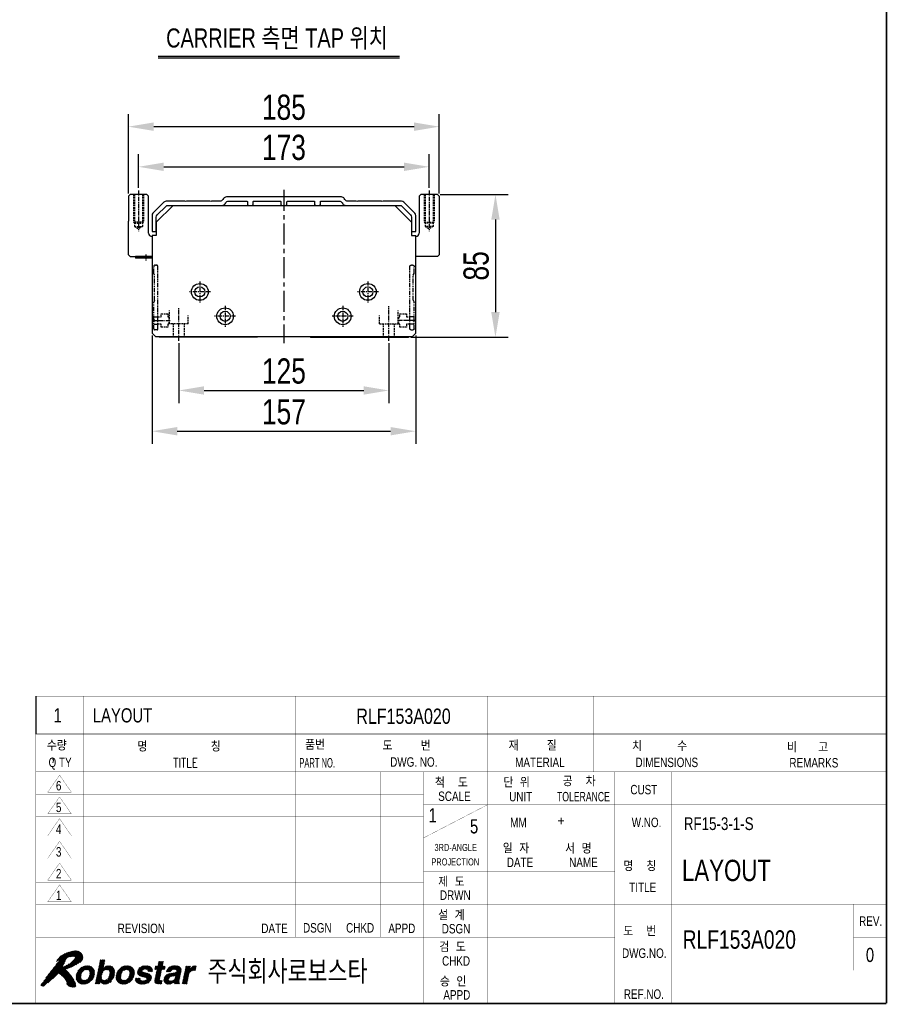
# Model space of a CAD drawing. Extents: x -21 to 1900, y -28 to 1322.
# Tile 19 of 21: x 1384 to 1900, y -1 to 585. Entities that reach past the tile are written whole.
import ezdxf
from ezdxf.enums import TextEntityAlignment as Align

# ---------------------------------------------------------------- set-up
doc = ezdxf.new("R2010")
doc.units = 0
doc.header["$LTSCALE"] = 2
doc.header["$MEASUREMENT"] = 0
for name, pattern in [('CENTER', [2, 1.25, -0.25, 0.25, -0.25]), ('DASHED', [0.75, 0.5, -0.25]), ('HIDDEN2', [4.7625, 3.175, -1.5875]), ('PHANTOM', [2.5, 1.25, -0.25, 0.25, -0.25, 0.25, -0.25])]:
    doc.linetypes.add(name, pattern=pattern)
doc.layers.get('0').update_dxf_attribs({"linetype": 'CONTINUOUS'})
doc.layers.get('DEFPOINTS').update_dxf_attribs({"linetype": 'CONTINUOUS'})
for name, color, linetype in [('1', 3, 'CENTER'), ('2', 4, 'CONTINUOUS'), ('3', 4, 'CONTINUOUS'), ('CENTER', 1, 'CENTER'), ('CENTERLINE', 3, 'CENTER'), ('H', 3, 'HIDDEN2'), ('HIDDEN', 5, 'DASHED'), ('PHANTOM', 6, 'PHANTOM')]:
    doc.layers.add(name, color=color, linetype=linetype)
doc.styles.add('GHS', font='romans.shx', dxfattribs={"bigfont": 'ghs.shx'})
doc.styles.add('HS', font='txt.shx', dxfattribs={"width": 0.8, "bigfont": 'hs.shx'})
doc.styles.add('ROMANS', font='ROMANS.shx', dxfattribs={"width": 0.8})
doc.styles.get("Standard").update_dxf_attribs({"font": 'Gulim.ttf', "width": 0.8})
doc.dimstyles.new('ISO-25', dxfattribs={"dimscale": 4, "dimtxt": 2.5, "dimasz": 2.5, "dimexe": 1.25, "dimexo": 0.25, "dimtad": 1, "dimdsep": 46, "dimtxsty": 'ROMANS', "dimcen": 2.5, "dimclrd": 4, "dimclre": 4, "dimadec": 0, "dimazin": 0, "dimtfac": 1, "dimtmove": 0, "dimatfit": 3, "dimfxl": 0, "dimlwd": 9, "dimlwe": 9, "dimarcsym": 0})

# ---------------------------------------------------------------- blocks, each defined once
blk = doc.blocks.new('*X1')
at = {"color": 0}
for p, q in [((13.19, 7.09), (14.44, 8.34)), ((13.23, 7.31), (14.48, 8.56)), ((13.28, 7.54), (14.53, 8.79)), ((13.33, 7.76), (14.58, 9.01)), ((13.38, 7.99), (14.6, 9.21)), ((13.42, 8.21), (14.42, 9.21)), ((13.47, 8.44), (14.24, 9.21)), ((13.52, 8.66), (14.07, 9.21)), ((13.57, 8.88), (13.89, 9.21)), ((13.62, 9.11), (13.71, 9.21)), ((25.14, 7.2), (26.85, 8.91)), ((25.31, 7.2), (26.97, 8.85)), ((25.49, 7.2), (26.92, 8.63)), ((25.63, 7.15), (26.88, 8.4)), ((25.82, 8.05), (26.67, 8.91)), ((25.86, 8.28), (26.5, 8.91)), ((25.91, 8.5), (26.32, 8.91)), ((25.96, 8.73), (26.14, 8.91)), ((8.49, 5.4), (11.07, 7.98)), ((8.51, 5.59), (10.91, 7.99)), ((8.52, 5.25), (9.68, 6.41)), ((8.53, 5.79), (10.72, 7.98)), ((8.55, 5.98), (10.52, 7.96)), ((8.62, 6.23), (10.31, 7.92)), ((8.7, 6.49), (10.04, 7.84)), ((8.88, 6.84), (9.71, 7.68)), ((9.99, 4.07), (12.42, 6.5)), ((10.17, 4.08), (12.4, 6.3)), ((10.39, 7.12), (11.23, 7.96)), ((10.6, 7.15), (11.38, 7.94)), ((10.78, 7.16), (11.51, 7.89)), ((10.93, 7.13), (11.64, 7.84)), ((11.05, 5.31), (12.42, 6.68)), ((11.06, 7.09), (11.77, 7.79)), ((11.17, 7.02), (11.87, 7.71)), ((11.26, 6.93), (11.96, 7.64)), ((11.26, 5.69), (12.4, 6.83)), ((11.33, 6.82), (12.06, 7.56)), ((11.34, 5.95), (12.37, 6.98)), ((11.37, 6.69), (12.14, 7.46)), ((11.38, 6.17), (12.34, 7.12)), ((11.4, 6.54), (12.21, 7.35)), ((11.4, 6.36), (12.28, 7.24)), ((12.76, 5.07), (13.99, 6.3)), ((12.8, 5.29), (14.14, 6.63)), ((12.85, 5.52), (15.32, 7.98)), ((12.9, 5.74), (15.11, 7.96)), ((12.95, 5.97), (14.85, 7.87)), ((13, 6.19), (14.24, 7.44)), ((13.04, 6.42), (14.29, 7.66)), ((13.09, 6.64), (14.34, 7.89)), ((13.14, 6.86), (14.39, 8.11)), ((14.27, 4.1), (16.65, 6.49)), ((14.41, 4.07), (16.63, 6.29)), ((14.54, 7.03), (15.5, 7.99)), ((14.81, 7.12), (15.66, 7.97)), ((15.01, 7.14), (15.81, 7.95)), ((15.16, 7.12), (15.94, 7.9)), ((15.19, 5.21), (16.67, 6.68)), ((15.29, 7.08), (16.06, 7.84)), ((15.4, 7.01), (16.18, 7.79)), ((15.46, 5.65), (16.65, 6.84)), ((15.49, 6.91), (16.27, 7.7)), ((15.55, 6.81), (16.36, 7.61)), ((15.55, 5.92), (16.63, 7)), ((15.59, 6.67), (16.44, 7.52)), ((15.6, 6.14), (16.61, 7.15)), ((15.62, 6.51), (16.5, 7.4)), ((15.62, 6.34), (16.55, 7.27)), ((16.94, 5.37), (18.28, 6.71)), ((16.95, 5.55), (19.39, 7.99)), ((16.97, 5.74), (19.21, 7.98)), ((16.97, 5.22), (18.1, 6.34)), ((16.98, 5.94), (19.01, 7.96)), ((17.04, 6.17), (18.81, 7.94)), ((17.13, 6.43), (18.55, 7.86)), ((17.25, 6.73), (18.26, 7.74)), ((18.31, 4.08), (20.87, 6.64)), ((18.47, 4.06), (20.85, 6.45)), ((18.58, 7), (19.55, 7.97)), ((18.66, 4.08), (20.84, 6.25)), ((18.88, 7.13), (19.71, 7.95)), ((19.09, 7.16), (19.86, 7.92)), ((19.26, 7.15), (19.98, 7.88)), ((19.41, 7.13), (20.11, 7.83)), ((19.53, 7.07), (20.24, 7.77)), ((19.64, 7), (20.33, 7.7)), ((19.67, 5.62), (20.84, 6.79)), ((19.72, 6.91), (20.43, 7.62)), ((19.77, 5.89), (20.82, 6.94)), ((19.79, 6.79), (20.53, 7.54)), ((19.82, 6.65), (20.6, 7.43)), ((19.82, 6.12), (20.79, 7.09)), ((19.84, 6.32), (20.73, 7.21)), ((19.85, 6.5), (20.67, 7.32)), ((21.47, 6.72), (22.69, 7.93)), ((21.49, 6.55), (22.9, 7.96)), ((21.51, 6.39), (23.09, 7.98)), ((21.52, 6.23), (23.28, 7.99)), ((21.54, 6.96), (22.42, 7.84)), ((21.59, 6.13), (23.45, 7.99)), ((21.69, 6.04), (22.49, 6.84)), ((21.78, 5.96), (22.55, 6.73)), ((21.79, 7.38), (22.01, 7.61)), ((21.87, 5.87), (22.64, 6.65)), ((22, 5.82), (22.78, 6.6)), ((22.13, 5.78), (22.91, 6.56)), ((22.26, 5.73), (23.05, 6.52)), ((22.39, 5.69), (23.19, 6.49)), ((22.53, 5.65), (23.34, 6.46)), ((22.68, 5.62), (23.48, 6.42)), ((22.82, 5.59), (23.62, 6.38)), ((22.87, 7.23), (23.62, 7.98)), ((22.97, 5.55), (23.75, 6.34)), ((23.07, 7.25), (23.77, 7.95)), ((23.1, 5.51), (23.88, 6.29)), ((23.24, 7.24), (23.92, 7.92)), ((23.4, 7.22), (24.05, 7.88)), ((23.53, 7.18), (24.17, 7.82)), ((23.63, 7.1), (24.29, 7.77)), ((23.68, 6.98), (24.38, 7.68)), ((23.7, 6.82), (24.48, 7.6)), ((23.82, 6.76), (24.55, 7.49)), ((23.99, 6.76), (24.6, 7.37)), ((24.17, 6.76), (24.65, 7.24)), ((24.35, 6.76), (24.66, 7.07)), ((24.52, 6.76), (24.66, 6.9)), ((25.17, 7.41), (25.66, 7.9)), ((25.2, 5.13), (26.45, 6.38)), ((25.22, 7.63), (25.49, 7.9)), ((25.24, 5.36), (26.49, 6.61)), ((25.27, 7.86), (25.31, 7.9)), ((25.29, 5.58), (26.54, 6.83)), ((25.34, 5.81), (26.59, 7.06)), ((25.39, 6.03), (27.25, 7.9)), ((25.44, 6.26), (27.08, 7.9)), ((25.48, 6.48), (26.9, 7.9)), ((25.53, 6.71), (26.78, 7.95)), ((25.58, 6.93), (26.83, 8.18)), ((26.73, 7.2), (27.37, 7.83)), ((26.9, 7.2), (27.32, 7.61)), ((27.07, 4.89), (28.55, 6.36)), ((27.08, 7.2), (27.27, 7.38)), ((27.09, 4.72), (28.75, 6.39)), ((27.09, 5.08), (28.33, 6.32)), ((27.12, 4.58), (28.96, 6.42)), ((27.15, 5.32), (28.09, 6.26)), ((27.18, 4.46), (29.17, 6.45)), ((27.61, 6.84), (28.66, 7.89)), ((27.64, 6.69), (28.89, 7.94)), ((27.74, 7.15), (28.37, 7.77)), ((27.81, 6.69), (29.1, 7.98)), ((27.99, 6.69), (29.29, 7.99)), ((28.17, 6.69), (29.47, 8)), ((28.34, 6.69), (29.64, 7.99)), ((28.42, 4.11), (30.63, 6.32)), ((28.61, 5.72), (29.37, 6.48)), ((28.84, 5.77), (30.64, 7.57)), ((29.02, 7.19), (29.81, 7.98)), ((29.05, 5.8), (30.7, 7.45)), ((29.22, 7.21), (29.95, 7.95)), ((29.27, 5.85), (30.75, 7.33)), ((29.38, 7.2), (30.1, 7.92)), ((29.38, 5.25), (30.67, 6.54)), ((29.5, 5.55), (30.72, 6.77)), ((29.53, 7.17), (30.23, 7.87)), ((29.55, 5.77), (30.75, 6.98)), ((29.56, 5.96), (30.76, 7.16)), ((29.65, 7.12), (30.35, 7.82)), ((29.73, 7.02), (30.46, 7.75)), ((29.76, 6.87), (30.56, 7.67)), ((31.16, 5.09), (32.45, 6.38)), ((31.21, 5.32), (33.89, 7.99)), ((31.26, 5.54), (33.71, 7.99)), ((31.31, 5.76), (33.51, 7.97)), ((31.36, 5.99), (33.25, 7.89)), ((31.4, 6.21), (32.6, 7.41)), ((31.45, 6.44), (32.65, 7.63)), ((31.5, 6.66), (32.69, 7.86)), ((31.55, 6.89), (32.56, 7.9)), ((31.59, 7.11), (32.38, 7.9)), ((31.64, 7.34), (32.2, 7.9)), ((31.69, 7.56), (32.03, 7.9)), ((31.74, 7.79), (31.85, 7.9)), ((32.98, 6.91), (33.92, 7.85)), ((33.22, 6.97), (33.87, 7.62)), ((33.42, 6.99), (33.83, 7.4)), ((33.6, 7), (33.78, 7.18)), ((8.55, 5.1), (9.59, 6.15)), ((8.58, 4.96), (9.54, 5.92)), ((8.64, 4.84), (9.52, 5.72)), ((8.7, 4.73), (9.52, 5.54)), ((8.77, 4.61), (9.54, 5.39)), ((8.84, 4.51), (9.58, 5.25)), ((8.94, 4.44), (9.65, 5.14)), ((9.04, 4.36), (9.73, 5.05)), ((9.14, 4.28), (9.84, 4.98)), ((9.26, 4.23), (9.97, 4.93)), ((9.39, 4.18), (10.12, 4.91)), ((9.52, 4.13), (10.29, 4.9)), ((9.67, 4.1), (10.5, 4.93)), ((9.83, 4.09), (10.82, 5.07)), ((10.37, 4.1), (12.38, 6.1)), ((10.58, 4.12), (12.32, 5.87)), ((10.84, 4.21), (12.23, 5.6)), ((11.15, 4.34), (12.09, 5.28)), ((12.57, 4.17), (13.86, 5.46)), ((12.61, 4.39), (13.85, 5.63)), ((12.66, 4.62), (13.87, 5.83)), ((12.71, 4.84), (13.91, 6.05)), ((12.73, 4.16), (13.89, 5.32)), ((12.91, 4.16), (13.94, 5.19)), ((13.09, 4.16), (14.01, 5.09)), ((13.26, 4.16), (13.6, 4.49)), ((13.44, 4.16), (13.55, 4.27)), ((13.67, 4.57), (14.1, 5)), ((13.73, 4.45), (14.21, 4.93)), ((13.81, 4.36), (14.35, 4.9)), ((13.9, 4.27), (14.51, 4.87)), ((14.01, 4.2), (14.71, 4.9)), ((14.13, 4.15), (15.04, 5.05)), ((14.58, 4.06), (16.6, 6.09)), ((14.78, 4.09), (16.54, 5.84)), ((14.99, 4.12), (16.46, 5.59)), ((15.25, 4.2), (16.31, 5.27)), ((15.69, 4.46), (16.01, 4.79)), ((17, 5.07), (18.02, 6.09)), ((17.03, 4.92), (17.98, 5.87)), ((17.09, 4.81), (17.96, 5.68)), ((17.16, 4.7), (17.96, 5.5)), ((17.23, 4.59), (17.99, 5.36)), ((17.31, 4.5), (18.04, 5.23)), ((17.41, 4.42), (18.11, 5.12)), ((17.51, 4.34), (18.2, 5.03)), ((17.61, 4.26), (18.31, 4.96)), ((17.74, 4.22), (18.45, 4.93)), ((17.87, 4.17), (18.6, 4.9)), ((17.99, 4.12), (18.79, 4.91)), ((18.15, 4.1), (18.99, 4.94)), ((18.86, 4.1), (20.82, 6.06)), ((19.08, 4.15), (20.74, 5.8)), ((19.34, 4.23), (20.65, 5.54)), ((19.7, 4.41), (20.46, 5.17)), ((21.04, 5.04), (21.35, 5.36)), ((21.04, 5.22), (21.18, 5.36)), ((21.05, 4.87), (21.53, 5.36)), ((21.1, 4.75), (21.71, 5.36)), ((21.15, 4.62), (21.88, 5.36)), ((21.22, 4.52), (22.05, 5.35)), ((21.31, 4.43), (22.05, 5.17)), ((21.4, 4.35), (22.09, 5.04)), ((21.52, 4.29), (22.18, 4.94)), ((21.64, 4.23), (22.29, 4.88)), ((21.76, 4.17), (22.43, 4.84)), ((21.91, 4.14), (22.58, 4.82)), ((22.05, 4.11), (22.75, 4.81)), ((22.2, 4.09), (22.94, 4.82)), ((22.37, 4.07), (23.19, 4.9)), ((22.54, 4.06), (24.39, 5.92)), ((22.72, 4.07), (24.43, 5.78)), ((22.91, 4.08), (24.45, 5.62)), ((23.13, 4.13), (24.47, 5.46)), ((23.23, 5.47), (24.01, 6.24)), ((23.35, 5.41), (24.12, 6.17)), ((23.37, 4.19), (24.45, 5.27)), ((23.41, 5.29), (24.21, 6.09)), ((23.44, 5.15), (24.3, 6.01)), ((23.65, 4.3), (24.34, 4.98)), ((25.12, 4.7), (26.35, 5.93)), ((25.13, 4.54), (26.3, 5.71)), ((25.15, 4.91), (26.4, 6.16)), ((25.18, 4.41), (26.25, 5.49)), ((25.25, 4.31), (26.21, 5.26)), ((25.35, 4.23), (26.17, 5.04)), ((25.49, 4.19), (26.22, 4.92)), ((25.62, 4.14), (26.35, 4.87)), ((25.79, 4.13), (26.52, 4.86)), ((25.95, 4.12), (26.7, 4.87)), ((26.13, 4.12), (26.7, 4.69)), ((26.31, 4.12), (26.65, 4.47)), ((26.49, 4.13), (26.6, 4.24)), ((27.25, 4.36), (28.09, 5.2)), ((27.3, 5.64), (27.76, 6.1)), ((27.34, 4.27), (28.09, 5.02)), ((27.44, 4.2), (28.15, 4.9)), ((27.57, 4.14), (28.24, 4.82)), ((27.7, 4.1), (28.37, 4.77)), ((27.85, 4.08), (28.55, 4.77)), ((28.02, 4.06), (28.77, 4.82)), ((28.21, 4.08), (29.08, 4.95)), ((28.67, 4.19), (30.58, 6.1)), ((29.04, 4.39), (30.53, 5.87)), ((29.31, 4.48), (30.48, 5.65)), ((29.31, 4.3), (30.43, 5.42)), ((29.35, 4.16), (30.39, 5.2)), ((29.53, 4.16), (30.34, 4.97)), ((29.7, 4.16), (30.3, 4.76)), ((29.88, 4.16), (30.28, 4.56)), ((30.06, 4.16), (30.31, 4.41)), ((30.23, 4.16), (30.39, 4.32)), ((30.97, 4.19), (32.22, 5.44)), ((31.02, 4.42), (32.27, 5.67)), ((31.07, 4.64), (32.32, 5.89)), ((31.12, 4.87), (32.37, 6.12)), ((31.12, 4.16), (32.18, 5.22)), ((31.29, 4.16), (32.13, 4.99)), ((31.47, 4.16), (32.08, 4.77)), ((31.65, 4.16), (32.03, 4.54)), ((31.82, 4.16), (31.98, 4.32))]:
    blk.add_line(p, q, dxfattribs=at)
blk = doc.blocks.new('*X2')
at = {"color": 0}
for p, q in [((2.13, 5.4), (7.75, 11.03)), ((2.6, 6.05), (7.53, 10.98)), ((3.09, 6.72), (7.3, 10.93)), ((3.62, 7.42), (7.08, 10.88)), ((4.25, 8.23), (6.86, 10.84)), ((4.79, 9.12), (6.22, 10.55)), ((4.83, 8.99), (6.55, 10.71)), ((5.05, 6.2), (9.58, 10.73)), ((5.15, 6.12), (9.65, 10.62)), ((6.53, 7.33), (9.72, 10.52)), ((6.55, 9.65), (7.97, 11.06)), ((6.85, 9.77), (8.18, 11.1)), ((7.1, 9.84), (8.37, 11.11)), ((7.32, 9.89), (8.55, 11.11)), ((7.53, 9.92), (8.72, 11.11)), ((7.73, 9.94), (8.87, 11.08)), ((7.92, 9.96), (9.01, 11.05)), ((8.11, 9.97), (9.15, 11.01)), ((8.22, 9.54), (9.49, 10.81)), ((8.25, 9.93), (9.26, 10.94)), ((8.29, 9.8), (9.37, 10.88)), ((1.02, 3.77), (6.2, 8.94)), ((1.09, 4.01), (6.36, 9.27)), ((1.16, 3.72), (6.04, 8.6)), ((1.64, 4.74), (6.53, 9.63)), ((4.36, 8.87), (5.87, 10.38)), ((4.5, 9.19), (5.44, 10.12)), ((4.94, 6.27), (7.07, 8.4)), ((6.82, 7.44), (9.78, 10.4)), ((7.12, 7.56), (9.84, 10.28)), ((7.43, 7.69), (9.88, 10.15)), ((7.76, 7.85), (9.92, 10.01)), ((8.1, 8.01), (9.95, 9.86)), ((8.47, 8.2), (9.95, 9.69)), ((8.87, 8.43), (9.95, 9.51)), ((9.32, 8.7), (9.89, 9.27)), ((1.3, 3.69), (5.87, 8.26)), ((1.45, 3.66), (5.66, 7.87)), ((1.62, 3.65), (5.61, 7.64)), ((2.49, 4.35), (5.89, 7.74)), ((3.53, 5.21), (4.72, 6.4)), ((4.73, 6.41), (6.2, 7.88)), ((4.84, 6.34), (6.57, 8.07)), ((5.25, 6.04), (6.34, 7.14)), ((5.34, 5.96), (6.44, 7.06)), ((5.44, 5.88), (6.53, 6.97)), ((5.54, 5.8), (6.62, 6.89)), ((5.62, 5.71), (6.71, 6.8)), ((5.71, 5.62), (6.79, 6.71)), ((5.8, 5.54), (6.88, 6.62)), ((5.89, 5.45), (6.96, 6.52)), ((5.97, 5.35), (7.05, 6.43)), ((6.04, 5.25), (7.13, 6.33)), ((6.12, 5.15), (7.2, 6.23)), ((6.2, 5.05), (7.28, 6.13)), ((6.27, 4.94), (7.36, 6.03)), ((6.33, 4.83), (7.44, 5.93)), ((6.4, 4.72), (7.51, 5.83)), ((6.46, 4.61), (7.58, 5.72)), ((6.51, 4.48), (7.65, 5.62)), ((6.56, 4.36), (7.72, 5.51)), ((6.57, 4.01), (7.86, 5.29)), ((6.61, 4.23), (7.79, 5.4)), ((6.65, 3.92), (7.92, 5.18)), ((6.74, 3.83), (7.99, 5.07)), ((6.83, 3.74), (8.05, 4.96)), ((6.92, 3.65), (8.12, 4.85)), ((7.05, 3.6), (8.18, 4.73)), ((7.2, 3.58), (8.24, 4.62)), ((7.34, 3.54), (8.3, 4.5)), ((7.48, 3.51), (8.35, 4.37)), ((7.62, 3.47), (8.37, 4.22)), ((6.49, 4.11), (6.54, 4.15)), ((7.77, 3.44), (8.4, 4.07)), ((7.93, 3.42), (8.43, 3.92)), ((8.13, 3.44), (8.44, 3.75))]:
    blk.add_line(p, q, dxfattribs=at)
blk = doc.blocks.new('LOGO-ROBOSTAR')
at = {"color": 230, "const_width": 0.00973}
for points in [[(9.53, 10.79), (9.13, 11.02), (8.68, 11.12), (8.21, 11.1), (7.73, 11.02), (7.27, 10.92), (6.83, 10.83), (6.33, 10.61), (5.82, 10.35), (5.33, 10.06), (4.89, 9.7), (4.53, 9.27), (4.31, 8.74), (4.38, 8.82), (4.46, 8.88), (4.54, 8.94), (4.62, 9), (4.7, 9.06), (4.78, 9.12), (4.81, 9.1), (4.83, 9.07), (4.83, 9.04), (4.83, 9), (4.83, 8.96), (4.83, 8.93), (4.15, 8.1), (3.49, 7.26), (2.85, 6.39), (2.22, 5.52), (1.58, 4.66), (0.93, 3.8), (1.07, 3.75), (1.2, 3.71), (1.35, 3.68), (1.49, 3.66), (1.64, 3.65), (1.79, 3.66), (2.27, 4.16), (2.78, 4.6), (3.3, 5.02), (3.81, 5.44), (4.29, 5.9), (4.73, 6.42), (5.14, 6.14), (5.53, 5.81), (5.89, 5.45), (6.2, 5.05), (6.46, 4.62), (6.63, 4.18), (6.61, 4.14), (6.58, 4.14), (6.55, 4.15), (6.52, 4.16), (6.48, 4.18), (6.44, 4.18), (6.51, 4.08), (6.59, 3.98), (6.68, 3.89), (6.78, 3.79), (6.87, 3.7), (6.97, 3.61), (7.21, 3.58), (7.45, 3.52), (7.69, 3.45), (7.93, 3.42), (8.16, 3.45), (8.39, 3.56), (8.43, 3.71), (8.44, 3.85), (8.42, 3.99), (8.39, 4.13), (8.36, 4.28), (8.34, 4.42), (8.07, 4.93), (7.77, 5.43), (7.44, 5.93), (7.08, 6.4), (6.68, 6.83), (6.25, 7.22), (6.85, 7.45), (7.44, 7.7), (8.01, 7.97), (8.58, 8.26), (9.13, 8.58), (9.67, 8.93), (9.87, 9.21), (9.96, 9.53), (9.95, 9.87), (9.87, 10.21), (9.72, 10.52)], [(8.2, 9.45), (7.81, 9.02), (7.39, 8.64), (6.95, 8.3), (6.48, 8.02), (6, 7.79), (5.5, 7.6), (5.7, 7.93), (5.88, 8.27), (6.04, 8.61), (6.21, 8.96), (6.37, 9.3), (6.54, 9.64), (6.8, 9.75), (7.06, 9.83), (7.34, 9.89), (7.62, 9.93), (7.91, 9.96), (8.2, 9.97), (8.28, 9.91), (8.3, 9.83), (8.28, 9.74), (8.25, 9.64), (8.22, 9.55)]]:
    blk.add_lwpolyline(points, close=True, dxfattribs=at)
at = {"color": 5, "const_width": 0.00973}
for points in [[(14.24, 7.41), (14.25, 7.41), (14.37, 7.54), (14.52, 7.67), (14.7, 7.79), (14.91, 7.9), (15.16, 7.97), (15.46, 8), (15.85, 7.94), (16.18, 7.78), (16.44, 7.52), (16.61, 7.15), (16.67, 6.66), (16.6, 6.07), (16.46, 5.57), (16.23, 5.09), (15.94, 4.68), (15.56, 4.36), (15.12, 4.14), (14.6, 4.06), (14.4, 4.08), (14.2, 4.12), (14.02, 4.19), (13.87, 4.3), (13.73, 4.44), (13.64, 4.63), (13.63, 4.63), (13.53, 4.16), (12.56, 4.16), (13.64, 9.21), (14.62, 9.21)], [(26.77, 7.9), (27.38, 7.9), (27.23, 7.2), (26.62, 7.2), (26.19, 5.17), (26.17, 5.07), (26.17, 4.99), (26.19, 4.93), (26.25, 4.89), (26.36, 4.87), (26.53, 4.86), (26.56, 4.86), (26.6, 4.87), (26.63, 4.87), (26.67, 4.87), (26.7, 4.87), (26.74, 4.88), (26.58, 4.13), (26.5, 4.13), (26.42, 4.13), (26.34, 4.12), (26.27, 4.12), (26.19, 4.12), (26.11, 4.12), (25.99, 4.12), (25.62, 4.14), (25.37, 4.22), (25.21, 4.34), (25.13, 4.5), (25.12, 4.7), (25.15, 4.93), (25.64, 7.2), (25.13, 7.2), (25.28, 7.9), (25.78, 7.9), (26, 8.91), (26.98, 8.91)], [(10.04, 4.06), (9.56, 4.11), (9.15, 4.27), (8.81, 4.54), (8.59, 4.92), (8.49, 5.42), (8.55, 6.03), (8.75, 6.64), (9.06, 7.14), (9.45, 7.52), (9.89, 7.79), (10.38, 7.94), (10.88, 8), (11.36, 7.94), (11.78, 7.79), (12.11, 7.52), (12.34, 7.14), (12.43, 6.64), (12.37, 6.03), (12.17, 5.42), (11.86, 4.92), (11.48, 4.54), (11.03, 4.27), (10.54, 4.11)], [(10.7, 7.17), (10.36, 7.12), (10.09, 6.98), (9.89, 6.78), (9.73, 6.54), (9.63, 6.28), (9.56, 6.03), (9.52, 5.78), (9.52, 5.52), (9.57, 5.28), (9.69, 5.08), (9.9, 4.94), (10.22, 4.89), (10.56, 4.94), (10.83, 5.08), (11.04, 5.28), (11.19, 5.52), (11.29, 5.78), (11.36, 6.03), (11.4, 6.28), (11.4, 6.54), (11.35, 6.78), (11.23, 6.98), (11.02, 7.12)], [(14.98, 7.15), (14.68, 7.1), (14.43, 6.97), (14.23, 6.77), (14.08, 6.52), (13.96, 6.24), (13.88, 5.95), (13.85, 5.67), (13.86, 5.42), (13.93, 5.2), (14.06, 5.03), (14.25, 4.91), (14.53, 4.87), (14.82, 4.92), (15.06, 5.07), (15.25, 5.27), (15.4, 5.51), (15.51, 5.76), (15.58, 6), (15.62, 6.29), (15.62, 6.56), (15.56, 6.8), (15.44, 6.98), (15.25, 7.1)], [(18.49, 4.06), (18.01, 4.11), (17.59, 4.27), (17.25, 4.54), (17.03, 4.92), (16.93, 5.42), (16.99, 6.03), (17.2, 6.64), (17.5, 7.14), (17.89, 7.52), (18.34, 7.79), (18.82, 7.94), (19.32, 8), (19.8, 7.94), (20.22, 7.79), (20.55, 7.52), (20.78, 7.14), (20.87, 6.64), (20.81, 6.03), (20.61, 5.42), (20.31, 4.92), (19.92, 4.54), (19.47, 4.27), (18.99, 4.11)], [(19.15, 7.17), (18.8, 7.12), (18.54, 6.98), (18.33, 6.78), (18.18, 6.54), (18.07, 6.28), (18, 6.03), (17.97, 5.78), (17.96, 5.52), (18.01, 5.28), (18.13, 5.08), (18.34, 4.94), (18.66, 4.89), (19, 4.94), (19.27, 5.08), (19.48, 5.28), (19.63, 5.52), (19.74, 5.78), (19.8, 6.03), (19.84, 6.28), (19.85, 6.54), (19.8, 6.78), (19.68, 6.98), (19.46, 7.12)], [(23.7, 6.76), (23.7, 6.88), (23.68, 6.99), (23.63, 7.1), (23.53, 7.18), (23.37, 7.23), (23.15, 7.25), (22.91, 7.24), (22.74, 7.19), (22.62, 7.13), (22.54, 7.05), (22.49, 6.97), (22.46, 6.89), (22.59, 6.66), (23, 6.53), (23.53, 6.41), (24.06, 6.23), (24.42, 5.9), (24.48, 5.35), (24.3, 4.87), (24.01, 4.53), (23.65, 4.3), (23.27, 4.15), (22.89, 4.08), (22.57, 4.06), (22.15, 4.09), (21.75, 4.18), (21.42, 4.33), (21.17, 4.58), (21.03, 4.91), (21.04, 5.36), (22.05, 5.36), (22.04, 5.2), (22.07, 5.07), (22.15, 4.96), (22.28, 4.88), (22.48, 4.83), (22.75, 4.81), (22.98, 4.83), (23.15, 4.88), (23.29, 4.95), (23.38, 5.03), (23.43, 5.12), (23.46, 5.19), (23.34, 5.43), (22.94, 5.56), (22.4, 5.68), (21.88, 5.86), (21.53, 6.19), (21.47, 6.75), (21.56, 7.03), (21.73, 7.31), (21.97, 7.58), (22.3, 7.79), (22.72, 7.94), (23.25, 8), (23.62, 7.98), (23.97, 7.91), (24.29, 7.77), (24.53, 7.55), (24.66, 7.22), (24.66, 6.76)], [(30.32, 4.89), (30.29, 4.7), (30.28, 4.55), (30.29, 4.45), (30.32, 4.38), (30.36, 4.34), (30.42, 4.31), (30.38, 4.16), (29.32, 4.16), (29.32, 4.24), (29.31, 4.31), (29.31, 4.37), (29.31, 4.43), (29.32, 4.51), (29.33, 4.6), (29.18, 4.48), (29.01, 4.36), (28.81, 4.25), (28.58, 4.15), (28.31, 4.09), (28, 4.06), (27.73, 4.09), (27.48, 4.17), (27.28, 4.32), (27.13, 4.53), (27.07, 4.8), (27.1, 5.15), (27.2, 5.49), (27.37, 5.77), (27.58, 5.99), (27.84, 6.16), (28.13, 6.28), (28.44, 6.35), (29.35, 6.48), (29.43, 6.49), (29.52, 6.52), (29.6, 6.56), (29.67, 6.61), (29.72, 6.68), (29.76, 6.77), (29.77, 6.95), (29.71, 7.07), (29.61, 7.15), (29.48, 7.19), (29.34, 7.21), (29.21, 7.21), (28.99, 7.19), (28.82, 7.12), (28.69, 7.03), (28.6, 6.92), (28.54, 6.8), (28.49, 6.69), (27.54, 6.69), (27.76, 7.18), (28.04, 7.54), (28.36, 7.77), (28.73, 7.91), (29.11, 7.98), (29.49, 8), (29.78, 7.98), (30.1, 7.92), (30.39, 7.8), (30.63, 7.6), (30.76, 7.31), (30.75, 6.91)], [(31.76, 7.9), (32.7, 7.9), (32.57, 7.25), (32.58, 7.25), (32.72, 7.44), (32.88, 7.61), (33.05, 7.77), (33.25, 7.89), (33.49, 7.97), (33.76, 8), (33.8, 8), (33.83, 7.99), (33.86, 7.99), (33.89, 7.99), (33.92, 7.99), (33.95, 7.98), (33.74, 6.99), (33.7, 6.99), (33.65, 6.99), (33.6, 7), (33.55, 7), (33.51, 7), (33.46, 7), (33.12, 6.96), (32.86, 6.86), (32.66, 6.71), (32.52, 6.52), (32.42, 6.32), (32.36, 6.11), (31.95, 4.16), (30.97, 4.16)], [(29.59, 5.98), (29.53, 5.94), (29.45, 5.91), (29.35, 5.87), (29.23, 5.84), (29.07, 5.81), (28.88, 5.78), (28.7, 5.74), (28.53, 5.69), (28.38, 5.62), (28.25, 5.53), (28.15, 5.39), (28.09, 5.21), (28.08, 5.06), (28.11, 4.94), (28.17, 4.86), (28.26, 4.8), (28.36, 4.77), (28.45, 4.76), (28.68, 4.79), (28.89, 4.85), (29.1, 4.96), (29.27, 5.11), (29.41, 5.29), (29.49, 5.5)]]:
    blk.add_lwpolyline(points, close=True, dxfattribs=at)
at = {"color": 230, "linetype": 'Continuous'}
blk.add_blockref('*X2', (0, 0), dxfattribs=at)
at = {"color": 5, "linetype": 'Continuous'}
blk.add_blockref('*X1', (0, 0), dxfattribs=at)
at = {"style": 'GHS', "width": 0.8}
blk.add_text('주식회사로보스타', height=5, dxfattribs=at).set_placement((36.32, 4.19))
blk = doc.blocks.new('*D17')
at = {"color": 4, "lineweight": 25}
for p, q in [((1634.34, 481.33), (1674.77, 481.33)), ((1667.27, 466.33), (1667.27, 411.33)), ((1616.84, 396.33), (1674.77, 396.33))]:
    blk.add_line(p, q, dxfattribs=at)
at = {"color": 4}
for points in [[(1664.77, 466.33), (1669.77, 466.33), (1667.27, 481.33)], [(1664.77, 411.33), (1669.77, 411.33), (1667.27, 396.33)]]:
    blk.add_solid(points, dxfattribs=at)
at = {"layer": 'DEFPOINTS', "color": 0}
for p in [(1632.84, 481.33), (1615.34, 396.33), (1667.27, 396.33)]:
    blk.add_point(p, dxfattribs=at)
at = {"color": 4, "insert": (1655.83, 438.83), "char_height": 15, "attachment_point": 5, "rotation": 90}
blk.add_mtext('85', dxfattribs=at)
blk = doc.blocks.new('*D18')
at = {"color": 4, "lineweight": 25}
for p, q in [((1462.84, 397.33), (1462.84, 332.95)), ((1619.84, 397.33), (1619.84, 332.95)), ((1477.84, 340.45), (1604.84, 340.45))]:
    blk.add_line(p, q, dxfattribs=at)
at = {"color": 4}
for points in [[(1477.84, 342.95), (1477.84, 337.95), (1462.84, 340.45)], [(1604.84, 342.95), (1604.84, 337.95), (1619.84, 340.45)]]:
    blk.add_solid(points, dxfattribs=at)
at = {"layer": 'DEFPOINTS', "color": 0}
for p in [(1462.84, 398.83), (1619.84, 398.83), (1619.84, 340.45)]:
    blk.add_point(p, dxfattribs=at)
at = {"color": 4, "insert": (1541.34, 351.91), "char_height": 15, "attachment_point": 5}
blk.add_mtext('157', dxfattribs=at)
blk = doc.blocks.new('*D19')
at = {"color": 4, "lineweight": 25}
for p, q in [((1448.84, 481.83), (1448.84, 529.15)), ((1633.84, 481.83), (1633.84, 529.15)), ((1463.84, 521.65), (1618.84, 521.65))]:
    blk.add_line(p, q, dxfattribs=at)
at = {"color": 4}
for points in [[(1463.84, 524.15), (1463.84, 519.15), (1448.84, 521.65)], [(1618.84, 524.15), (1618.84, 519.15), (1633.84, 521.65)]]:
    blk.add_solid(points, dxfattribs=at)
at = {"layer": 'DEFPOINTS', "color": 0}
for p in [(1633.84, 521.65), (1448.84, 480.33), (1633.84, 480.33)]:
    blk.add_point(p, dxfattribs=at)
at = {"color": 4, "insert": (1541.34, 533.11), "char_height": 15, "attachment_point": 5}
blk.add_mtext('185', dxfattribs=at)
blk = doc.blocks.new('A$C63A01155')
at = {"linetype": 'Continuous'}
blk.add_lwpolyline([(56.75, 17.75), (56.75, 16.25, 0.414214), (57.5, 15.5), (59.5, 15.5, 0.414214), (60.25, 16.25), (60.25, 17.75, -0.414214), (60.5, 18), (76.25, 18, -0.414214), (76.75, 17.5), (76.75, 16, 0.414214), (77.25, 15.5), (79.75, 15.5, 0.414214), (80.25, 16), (80.25, 17.5, -0.414214), (80.75, 18), (96.5, 18, -0.414214), (96.75, 17.75), (96.75, 16.25, 0.414214), (97.5, 15.5), (99.5, 15.5, 0.414214), (100.25, 16.25), (100.25, 17.75, -0.414214), (100.5, 18), (111.44, 18, -0.258858), (113.13, 17.06), (113.52, 16.44, 0.258858), (115.22, 15.5), (147.44, 15.5, -0.198912), (148.86, 14.91), (153.91, 9.86, -0.198912), (154.5, 8.44), (154.5, 0), (157, 0), (157, 9.48, 0.198912), (156.41, 10.89), (149.89, 17.41, 0.198912), (148.48, 18), (137.5, 18), (137, 17.7), (136.5, 18), (122.5, 18), (122, 17.7), (121.5, 18), (116.53, 18, -0.258858), (114.83, 18.94), (114.45, 19.56, 0.258858), (112.75, 20.5), (99, 20.5), (98.5, 20.5), (98, 20.5), (59, 20.5), (58.5, 20.5), (58, 20.5), (44.25, 20.5, 0.258858), (42.55, 19.56), (42.17, 18.94, -0.258858), (40.47, 18), (35.5, 18), (35, 17.7), (34.5, 18), (20.5, 18), (20, 17.7), (19.5, 18), (8.52, 18, 0.198912), (7.11, 17.41), (0.59, 10.89, 0.198912), (0, 9.48), (0, 0), (2.5, 0), (2.5, 8.44, -0.198912), (3.09, 9.86), (8.14, 14.91, -0.198912), (9.56, 15.5), (41.78, 15.5, 0.258858), (43.48, 16.44), (43.87, 17.06, -0.258858), (45.56, 18), (56.5, 18, -0.414214)], format="xyb", close=True, dxfattribs=at)
blk = doc.blocks.new('*D40')
at = {"color": 4, "lineweight": 25}
for p, q in [((1454.84, 485.23), (1454.84, 505.27)), ((1627.84, 485.23), (1627.84, 505.27)), ((1469.84, 497.77), (1612.84, 497.77))]:
    blk.add_line(p, q, dxfattribs=at)
at = {"color": 4}
for points in [[(1469.84, 500.27), (1469.84, 495.27), (1454.84, 497.77)], [(1612.84, 500.27), (1612.84, 495.27), (1627.84, 497.77)]]:
    blk.add_solid(points, dxfattribs=at)
at = {"layer": 'DEFPOINTS', "color": 0}
for p in [(1627.84, 497.77), (1454.84, 483.73), (1627.84, 483.73)]:
    blk.add_point(p, dxfattribs=at)
at = {"color": 4, "insert": (1541.34, 509.23), "char_height": 15, "attachment_point": 5}
blk.add_mtext('173', dxfattribs=at)
blk = doc.blocks.new('*D41')
at = {"color": 4, "lineweight": 25}
for p, q in [((1478.84, 392.83), (1478.84, 357.2)), ((1603.84, 392.83), (1603.84, 357.2)), ((1493.84, 364.7), (1588.84, 364.7))]:
    blk.add_line(p, q, dxfattribs=at)
at = {"color": 4}
for points in [[(1493.84, 367.2), (1493.84, 362.2), (1478.84, 364.7)], [(1588.84, 367.2), (1588.84, 362.2), (1603.84, 364.7)]]:
    blk.add_solid(points, dxfattribs=at)
at = {"layer": 'DEFPOINTS', "color": 0}
for p in [(1478.84, 394.33), (1603.84, 394.33), (1603.84, 364.7)]:
    blk.add_point(p, dxfattribs=at)
at = {"color": 4, "insert": (1541.34, 376.16), "char_height": 15, "attachment_point": 5}
blk.add_mtext('125', dxfattribs=at)
blk = doc.blocks.new('A$C26AE787F')
at = {"layer": 'CENTER'}
blk.add_line((0, 5.5), (4.31, 5.5), dxfattribs=at)
at = {"layer": 'H'}
for p, q in [((1.06, 7.75), (3.56, 7.75)), ((1.06, 3.25), (3.56, 3.25))]:
    blk.add_line(p, q, dxfattribs=at)
at = {"layer": 'PHANTOM'}
for p, q in [((1.06, 33.5), (1.06, 37.5)), ((2.06, 38.5), (2.56, 38.5)), ((3.56, 0.5), (3.56, 37.5)), ((1.56, 32.5), (1.06, 33.5)), ((1.56, 17.5), (1.56, 32.5)), ((1.56, 17.5), (1.06, 16.5)), ((1.06, 6), (1.06, 16.5)), ((1.06, 0.5), (1.06, 5)), ((3.06, 0), (1.56, 0))]:
    blk.add_line(p, q, dxfattribs=at)
for centre, radius, start, end in [((2.06, 37.5), 1, 90, 180), ((2.56, 37.5), 1, 0, 90), ((1.06, 5.5), 0.5, 270, 90), ((1.56, 0.5), 0.5, 180, 270), ((3.06, 0.5), 0.5, 270, 360)]:
    blk.add_arc(centre, radius, start, end, dxfattribs=at)

msp = doc.modelspace()

# ---------------------------------------------------------------- linework, layer by layer
for p, q in [((1449.84418, 481.32946), (1448.84418, 480.32946)), ((1459.84418, 481.32946), (1449.84418, 481.32946)), ((1460.84418, 480.32946), (1459.84418, 481.32946)), ((1622.84418, 481.32946), (1621.84418, 480.32946)), ((1632.84418, 481.32946), (1622.84418, 481.32946)), ((1633.84418, 480.32946), (1632.84418, 481.32946)), ((1448.84418, 480.32946), (1448.84418, 469.32946)), ((1460.84418, 469.32946), (1460.84418, 480.32946)), ((1475.34418, 474.82946), (1465.34418, 464.82946)), ((1475.34418, 474.82946), (1607.34417, 474.82946)), ((1607.34417, 474.82946), (1617.34417, 464.82946)), ((1621.84418, 480.32946), (1621.84418, 469.32946)), ((1633.84418, 480.32946), (1633.84418, 445.32946)), ((1448.84418, 469.32946), (1448.84418, 465.32946)), ((1460.84418, 468.32946), (1460.84418, 469.32946)), ((1619.25839, 470.22377), (1618.34418, 471.13798)), ((1619.84418, 459.32946), (1619.84418, 468.80956)), ((1621.84418, 469.32946), (1621.84418, 468.32946)), ((1448.84418, 445.32946), (1448.84418, 465.32946)), ((1460.84418, 458.32946), (1460.84418, 468.32946)), ((1465.34418, 464.82946), (1465.34418, 456.82946)), ((1617.34417, 464.82946), (1617.34417, 456.82946)), ((1621.84418, 468.32946), (1621.84418, 458.32946)), ((1618.34418, 459.32946), (1619.84418, 459.32946)), ((1462.84418, 456.82946), (1462.84418, 398.82945)), ((1465.34418, 456.82946), (1462.84418, 456.82946)), ((1617.34417, 456.82946), (1619.84418, 456.82946)), ((1619.84418, 398.82945), (1619.84418, 456.82946)), ((1449.84418, 444.32946), (1448.84418, 445.32946)), ((1633.84418, 445.32946), (1632.84418, 444.32946)), ((1449.84418, 444.32946), (1462.84418, 444.32946)), ((1453.09418, 444.32946), (1453.09418, 443.32946)), ((1462.84418, 444.32946), (1453.09418, 444.32946)), ((1462.84418, 443.32946), (1453.09418, 443.32946)), ((1632.84418, 444.32946), (1619.84418, 444.32946)), ((1464.84418, 396.82945), (1462.84418, 398.82945)), ((1617.84418, 396.82945), (1619.84418, 398.82945)), ((1464.84418, 396.82945), (1617.84418, 396.82945)), ((1467.34418, 396.32946), (1466.84419, 396.82945)), ((1525.34418, 396.32946), (1467.34418, 396.32946)), ((1525.34418, 396.32946), (1525.84418, 396.82946)), ((1525.84418, 396.82946), (1556.84418, 396.82946)), ((1556.84418, 396.82946), (1557.34418, 396.32946)), ((1557.34418, 396.32946), (1615.34418, 396.32946)), ((1615.34418, 396.32946), (1615.84417, 396.82945))]:
    msp.add_line(p, q)
for points, const_width in [([(1900, 1295), (1900, 0)], 1), ([(1393.75, 160.3125), (1900, 160.3125)], 0.28125), ([(1393.75, 160.3125), (1393.75, 0)], 0.28125), ([(0, 0), (1900, 0)], 1)]:
    msp.add_lwpolyline(points, dxfattribs=dict(const_width=const_width))
for centre, radius in [((1491.34418, 423.32946), 5), ((1591.34418, 423.32946), 5), ((1491.34418, 423.32946), 3), ((1591.34418, 423.32946), 3), ((1506.34418, 408.82946), 5), ((1506.34418, 408.82946), 3), ((1576.34418, 408.82946), 5), ((1576.34418, 408.82946), 3)]:
    msp.add_circle(centre, radius)
for centre, start, end in [((1617.84418, 468.80956), 0, 45), ((1462.84418, 458.32946), 180, 270), ((1619.84418, 458.32946), 270, 0)]:
    msp.add_arc(centre, 2, start, end)
at = {"layer": '2'}
for p, q in [((1466.56647, 563.49517), (1610.10374, 563.49517)), ((1466.56647, 562.68517), (1610.10374, 562.68517))]:
    msp.add_line(p, q, dxfattribs=at)
at = {"layer": '3'}
msp.add_line((1393.75, 182.8125), (1393.75, 160.3125), dxfattribs=at)
at = {"layer": '3', "const_width": 0.14062}
for points in [[(1393.75, 182.8125), (1900, 182.8125)], [(1421.875, 182.8125), (1421.875, 59.0625)], [(1548.4375, 182.8125), (1548.4375, 39.375)], [(1573.75, 182.8125), (1573.75, 39.375)], [(1662.34375, 182.8125), (1662.34375, 0)], [(1725.625, 182.8125), (1725.625, 137.8125)], [(1812.8125, 160.3125), (1812.8125, 137.8125)], [(1393.75, 137.8125), (1900, 137.8125)], [(1407.8125, 135.84375), (1400.78125, 125.71875)], [(1414.84375, 125.71875), (1407.8125, 135.84375)], [(1523.125, 137.8125), (1523.125, 39.375)], [(1599.0625, 137.8125), (1599.0625, 39.375)], [(1624.375, 137.8125), (1624.375, 0)], [(1700.3125, 137.8125), (1700.3125, 0)], [(1738.28125, 137.8125), (1738.28125, 0)], [(1772.03125, 137.8125), (1772.03125, 0)], [(1393.75, 124.3125), (1624.375, 124.3125)], [(1400.78125, 125.71875), (1414.84375, 125.71875)], [(1407.8125, 122.90625), (1400.78125, 112.78125)], [(1414.84375, 112.78125), (1407.8125, 122.90625)], [(1624.375, 118.125), (1900, 118.125)], [(1662.34375, 118.125), (1624.375, 98.4375)], [(1393.75, 111.375), (1624.375, 111.375)], [(1400.78125, 112.78125), (1414.84375, 112.78125)], [(1407.8125, 109.96875), (1400.78125, 99.84375)], [(1414.84375, 99.84375), (1407.8125, 109.96875)], [(1400.78125, 99.84375), (1414.84375, 99.84375)], [(1393.75, 98.4375), (1900, 98.4375)], [(1407.8125, 96.46875), (1400.78125, 86.34375)], [(1414.84375, 86.34375), (1407.8125, 96.46875)], [(1393.75, 84.9375), (1624.375, 84.9375)], [(1400.78125, 86.34375), (1414.84375, 86.34375)], [(1407.8125, 83.53125), (1400.78125, 73.40625)], [(1414.84375, 73.40625), (1407.8125, 83.53125)], [(1624.375, 78.75), (1738.28125, 78.75)], [(1393.75, 72), (1624.375, 72)], [(1400.78125, 73.40625), (1414.84375, 73.40625)], [(1407.8125, 70.59375), (1400.78125, 60.46875)], [(1414.84375, 60.46875), (1407.8125, 70.59375)], [(1393.75, 59.0625), (1900, 59.0625)], [(1400.78125, 60.46875), (1414.84375, 60.46875)], [(1880.3125, 59.0625), (1880.3125, 19.6875)], [(1393.75, 39.375), (1738.28125, 39.375)], [(1880.3125, 39.375), (1900, 39.375)], [(1624.375, 19.6875), (1900, 19.6875)]]:
    msp.add_lwpolyline(points, dxfattribs=at)
at = {"layer": 'CENTER'}
msp.add_line((1459.09418, 445.57041), (1459.09418, 442.05164), dxfattribs=at)
at = {"layer": 'CENTERLINE'}
for p, q in [((1454.84418, 483.72946), (1454.84418, 459.39241)), ((1627.84418, 483.72946), (1627.84418, 459.39241)), ((1491.34418, 429.60219), (1491.34418, 417.05673)), ((1591.34418, 429.60219), (1591.34418, 417.05673)), ((1497.6169, 423.32946), (1485.07145, 423.32946)), ((1597.6169, 423.32946), (1585.07145, 423.32946)), ((1478.84418, 394.32946), (1478.84418, 413.7345)), ((1506.34418, 415.10219), (1506.34418, 402.55673)), ((1576.34418, 415.10219), (1576.34418, 402.55673)), ((1603.84418, 394.32946), (1603.84418, 414.89934)), ((1463.233, 406.32946), (1474.191, 406.32946)), ((1512.6169, 408.82946), (1500.07145, 408.82946)), ((1582.6169, 408.82946), (1570.07145, 408.82946)), ((1619.45535, 406.32946), (1608.49735, 406.32946))]:
    msp.add_line(p, q, dxfattribs=at)
at = {"layer": 'CENTERLINE', "ltscale": 5}
msp.add_line((1541.34418, 483.98307), (1541.34418, 392.92887), dxfattribs=at)
at = {"layer": 'HIDDEN'}
for p, q in [((1451.84418, 481.32946), (1451.84418, 464.89796)), ((1452.41268, 481.32946), (1452.41268, 462.32946)), ((1457.27568, 481.32946), (1457.27568, 462.32946)), ((1457.84418, 481.32946), (1457.84418, 464.89796)), ((1624.84418, 481.32946), (1624.84418, 464.89796)), ((1625.41268, 481.32946), (1625.41268, 462.32946)), ((1630.27568, 481.32946), (1630.27568, 462.32946)), ((1630.84418, 481.32946), (1630.84418, 464.89796)), ((1452.41268, 464.32946), (1451.84418, 464.89796)), ((1457.84418, 464.89796), (1451.84418, 464.89796)), ((1452.41268, 464.32946), (1457.27568, 464.32946)), ((1457.27568, 464.32946), (1457.84418, 464.89796)), ((1625.41268, 464.32946), (1624.84418, 464.89796)), ((1624.84418, 464.89796), (1630.84418, 464.89796)), ((1630.27568, 464.32946), (1625.41268, 464.32946)), ((1630.27568, 464.32946), (1630.84418, 464.89796)), ((1452.41268, 462.32946), (1454.84418, 460.92563)), ((1452.41268, 462.32946), (1457.27568, 462.32946)), ((1457.27568, 462.32946), (1454.84418, 460.92563)), ((1625.41268, 462.32946), (1627.84418, 460.92563)), ((1630.27568, 462.32946), (1625.41268, 462.32946)), ((1630.27568, 462.32946), (1627.84418, 460.92563)), ((1468.34418, 410.32946), (1472.34418, 410.32946)), ((1468.34418, 408.42946), (1468.34418, 410.32946)), ((1472.34418, 410.32946), (1472.34418, 408.42946)), ((1473.34418, 404.32946), (1473.34418, 412.32946)), ((1609.34418, 404.32946), (1609.34418, 412.32946)), ((1610.34418, 410.32946), (1614.34418, 410.32946)), ((1610.34418, 408.42946), (1610.34418, 410.32946)), ((1614.34418, 410.32946), (1614.34418, 408.42946)), ((1466.34418, 408.42946), (1468.34418, 408.42946)), ((1468.34418, 404.22946), (1466.34418, 404.22946)), ((1468.34418, 402.32946), (1468.34418, 404.22946)), ((1472.34418, 408.42946), (1472.84418, 408.42946)), ((1472.34418, 404.22946), (1472.34418, 402.32946)), ((1472.84418, 404.22946), (1472.34418, 404.22946)), ((1472.84418, 408.42946), (1472.84418, 404.22946)), ((1484.34418, 404.32946), (1473.34418, 404.32946)), ((1475.54418, 396.32946), (1475.54418, 404.32946)), ((1482.14418, 396.32946), (1482.14418, 404.32946)), ((1484.34418, 404.32946), (1484.34418, 409.30959)), ((1598.34418, 404.32946), (1598.34418, 409.30959)), ((1598.34418, 404.32946), (1609.34418, 404.32946)), ((1600.54418, 396.32946), (1600.54418, 404.32946)), ((1607.14418, 396.32946), (1607.14418, 404.32946)), ((1609.84418, 404.22946), (1609.84418, 408.42946)), ((1609.84418, 408.42946), (1610.34418, 408.42946)), ((1610.34418, 404.22946), (1609.84418, 404.22946)), ((1610.34418, 402.32946), (1610.34418, 404.22946)), ((1614.34418, 408.42946), (1616.34418, 408.42946)), ((1614.34418, 404.22946), (1614.34418, 402.32946)), ((1616.34418, 404.22946), (1614.34418, 404.22946)), ((1472.34418, 402.32946), (1468.34418, 402.32946)), ((1614.34418, 402.32946), (1610.34418, 402.32946))]:
    msp.add_line(p, q, dxfattribs=at)

# ---------------------------------------------------------------- block references
for name, p in [('A$C63A01155', (1462.84418, 459.32946)), ('A$C26AE787F', (1462.78422, 400.82943))]:
    msp.add_blockref(name, p)
at = {"xscale": -1}
msp.add_blockref('A$C26AE787F', (1619.90413, 400.82943), dxfattribs=at)
at = {"xscale": 2.8125, "yscale": 2.8125, "zscale": 2.8125}
msp.add_blockref('LOGO-ROBOSTAR', (1393.75, 0), dxfattribs=at)

# ---------------------------------------------------------------- texts
at = {"width": 0.8}
for s, height, p in [('LAYOUT', 8.4375, (1427.62065, 167.19675)), ('1', 8.4375, (1404.20265, 167.19675)), ('RLF153A020', 9.1125, (1584.4466, 166.35414)), ('1', 8.4375, (1627.46019, 107.72676)), ('5', 8.4375, (1652.08981, 101.14631)), ('RF15-3-1-S', 7.59375, (1779.3904, 103.17095)), ('LAYOUT', 12.65625, (1778.26998, 72.82513)), ('RLF153A020', 10.935, (1778.68592, 32.57697)), ('0', 8.4375, (1887.7368, 24.6542))]:
    msp.add_text(s, height=height, dxfattribs=at).set_placement(p)
at = {"style": 'GHS'}
for s, p in [('수량', (1400.26431, 150.50663)), ('명         칭', (1454.13348, 149.89996)), ('품번', (1553.95469, 150.98133)), ('도    번', (1600.04892, 150.41189)), ('재    질', (1675.09403, 150.5224)), ('치     수', (1748.54956, 150.17935)), ('비   고', (1840.81876, 149.49322)), ('척  도', (1631.22167, 128.47542)), ('단 위', (1671.98741, 128.56628)), ('공  차', (1707.29444, 129.25242)), ('일 자', (1671.61368, 89.3661)), ('서 명', (1708.6996, 89.2031)), ('명  칭', (1743.37174, 78.82198)), ('제 도', (1633.15501, 69.46839)), ('설 계', (1633.155, 49.57066)), ('도  번', (1743.31311, 40.05572)), ('검 도', (1633.84139, 30.70211)), ('승 인', (1634.18459, 10.11827))]:
    msp.add_text(s, height=5.625, dxfattribs=at).set_placement(p)
at = {"layer": '1', "color": 2, "linetype": 'Continuous', "style": 'ROMANS'}
msp.add_text(',', height=5.625, dxfattribs=at).set_placement((1403.96781, 146.90897), align=Align.MIDDLE)
at = {"layer": '2', "insert": (1471.25212, 580.08787), "char_height": 11.34, "attachment_point": 1}
msp.add_mtext('{\\f굴림|b0|i0|c129|p49;CARRIER 측면 TAP 위치}', dxfattribs=at)
at = {"layer": '3', "style": 'HS', "width": 0.8}
msp.add_text('TITLE', height=5.625, dxfattribs=at).set_placement((1482.82863, 143.19619), align=Align.MIDDLE)
at = {"layer": '3'}
for s, height, width, p in [('PART NO.', 5.625, 0.55, (1561.14156, 143.19619)), ('DWG. NO.', 5.625, 0.8, (1618.66338, 143.66025)), ('MATERIAL', 5.625, 0.8, (1693.70782, 143.4465)), ('DIMENSIONS', 5.625, 0.8, (1769.23415, 143.4465)), ('REMARKS', 5.625, 0.8, (1856.78834, 143.21447)), ('Q TY', 5.625, 0.8, (1408.14269, 142.73212)), ('6', 5.625, 0.8, (1407.29697, 129.57694)), ('CUST', 5.625, 0.8, (1755.57559, 127.22316)), ('SCALE', 5.625, 0.8, (1642.85116, 123.27862)), ('UNIT', 5.625, 0.8, (1682.28156, 123.04659)), ('TOLERANCE', 5.625, 0.7, (1719.62425, 123.04659)), ('5', 5.625, 0.8, (1407.29697, 116.63944)), ('W.NO.', 5.625, 0.8, (1757.19953, 107.73197)), ('4', 5.625, 0.8, (1407.29697, 103.70194)), ('MM', 5.625, 0.8, (1680.9265, 107.66278)), ('3', 5.625, 0.8, (1407.29697, 90.20194)), ('3RD-ANGLE', 4.21875, 0.8, (1643.58325, 92.81222)), ('PROJECTION', 4.21875, 0.8, (1643.35178, 84.22678)), ('DATE', 5.625, 0.8, (1681.849, 83.9295)), ('NAME', 5.625, 0.8, (1719.65575, 83.9295)), ('2', 5.625, 0.8, (1407.29697, 77.26444)), ('TITLE', 5.625, 0.8, (1754.91128, 69.07922)), ('1', 5.625, 0.8, (1407.29697, 64.32694)), ('DRWN', 5.625, 0.8, (1643.34616, 64.43831)), ('REVISION', 5.625, 0.8, (1456.47691, 44.68922)), ('DATE', 5.625, 0.8, (1535.76044, 44.68922)), ('DSGN', 5.625, 0.8, (1561.23269, 45.00787)), ('CHKD', 5.625, 0.8, (1586.70522, 45.00787)), ('APPD', 5.625, 0.8, (1611.541, 44.68922)), ('DSGN', 5.625, 0.8, (1643.80994, 44.48306)), ('REV.', 5.625, 0.8, (1890.58797, 48.98953)), ('DWG.NO.', 5.625, 0.8, (1755.84419, 29.92978)), ('CHKD', 5.625, 0.8, (1643.81528, 25.28916)), ('APPD', 5.625, 0.8, (1644.27934, 5.10187)), ('REF.NO.', 5.625, 0.8, (1755.61216, 5.56594))]:
    msp.add_text(s, height=height, dxfattribs=dict(at, width=width)).set_placement(p, align=Align.MIDDLE)
msp.add_text('+', height=5.625, dxfattribs=at).set_placement((1706.33153, 108.70256), align=Align.MIDDLE)

# ---------------------------------------------------------------- dimensions: what is measured, and where the dimension line sits
for base, p1, p2, picture, middle in [((1633.84418, 521.64591), (1448.84418, 480.32946), (1633.84418, 480.32946), '*D19', (1541.34418, 533.10563)), ((1619.84418, 340.4494), (1462.84418, 398.82945), (1619.84418, 398.82945), '*D18', (1541.34418, 351.90912)), ((1603.84418, 364.704), (1478.84418, 394.32946), (1603.84418, 394.32946), '*D41', (1541.34418, 376.16372))]:
    dim = msp.add_linear_dim(base=base, p1=p1, p2=p2, dimstyle='ISO-25', override={"dimscale": 6, "dimdec": 4, "dimtxsty": 'Standard', "dimclrt": 4, "dimtdec": 4, "dimlwd": 25, "dimlwe": 25})
    dim.commit()
    dim.dimension.update_dxf_attribs({"geometry": picture, "text_midpoint": middle})
dim = msp.add_linear_dim(base=(1627.84418, 497.772), p1=(1454.84418, 483.72946), p2=(1627.84418, 483.72946), dimstyle='ISO-25', override={"dimscale": 6, "dimdec": 4, "dimtxsty": 'Standard', "dimclrt": 4, "dimtdec": 4, "dimlwd": 25, "dimlwe": 25})
dim.commit()
dim.dimension.update_dxf_attribs({"geometry": '*D40', "text_midpoint": (1541.34418, 497.772), "dimtype": 160})
dim = msp.add_linear_dim(base=(1667.26544, 396.32946), p1=(1632.84418, 481.32946), p2=(1615.34418, 396.32946), angle=90, dimstyle='ISO-25', override={"dimscale": 6, "dimdec": 4, "dimtxsty": 'Standard', "dimclrt": 4, "dimtdec": 4, "dimlwd": 25, "dimlwe": 25})
dim.commit()
dim.dimension.update_dxf_attribs({"geometry": '*D17', "text_midpoint": (1655.8257, 438.82946)})

doc.saveas('drawing.dxf')
